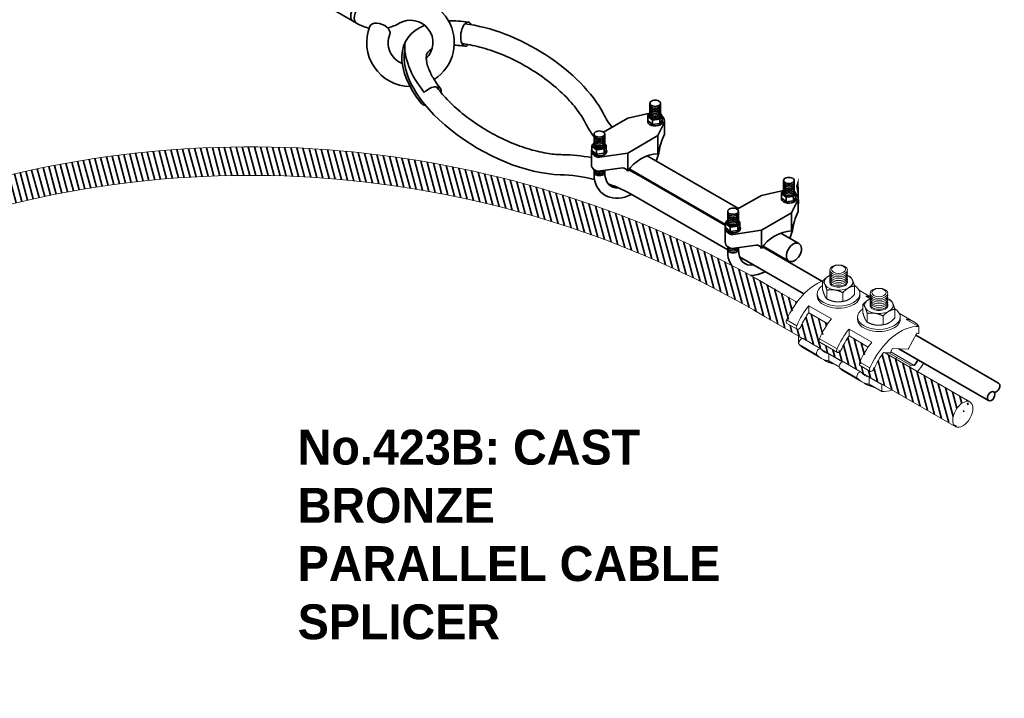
# Model space of a CAD drawing. Header units: inches. Extents: x 302 to 12790, y 497 to 13325.
# Tile 28 of 30: x 7328 to 7709, y 10706 to 10969. Entities that reach past the tile are written whole.
import ezdxf

# ---------------------------------------------------------------- set-up
doc = ezdxf.new("R2010")
doc.units = ezdxf.units.IN
doc.header["$MEASUREMENT"] = 0
doc.layers.add('E-DETL-MAST', color=253, linetype='Continuous', lineweight=35)
doc.styles.add('CIBT', font='cityb___.ttf')

msp = doc.modelspace()

# ---------------------------------------------------------------- hatches: boundary and pattern name
at = {"layer": 'E-DETL-MAST'}
h = msp.add_hatch(dxfattribs=at)
h.set_pattern_fill('ANSI31,_O', color=256, scale=18, angle=240)
h.set_pattern_definition([(285, (-3480.3814, 7547.2362), (2.1733331, 0.58234285), [])])
edge = h.paths.add_edge_path()
edge.add_arc((7334.82647, 10773.14896), 133.23572, 107.5345085, 180)
edge.add_line((7201.59075, 10773.14896), (7201.59075, 10756.18308))
edge.add_line((7201.59075, 10756.18308), (7201.74188, 10755.89306))
edge.add_ellipse((7205.67945, 10765.63241), major_axis=(17.32251, 0), ratio=0.577350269, start_angle=256.8612845, end_angle=281.1097618)
edge.add_ellipse((7209.28301, 10755.03749), major_axis=(1.37891, 0), ratio=0.577350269, start_angle=0, end_angle=101.1097618, ccw=False)
edge.add_line((7210.66192, 10755.03749), (7210.66192, 10750.13643))
edge.add_ellipse((7209.28301, 10750.534), major_axis=(1.37891, 0), ratio=0.577350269, start_angle=281.1097618, end_angle=360, ccw=False)
edge.add_ellipse((7205.67945, 10761.12892), major_axis=(-20.08032, 0), ratio=0.577350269, start_angle=81.9722652, end_angle=101.1097618, ccw=False)
edge.add_line((7202.87519, 10749.64915), (7202.87519, 10741.12684))
edge.add_ellipse((7205.67945, 10750.99607), major_axis=(-17.32251, 0), ratio=0.577350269, start_angle=80.6836362, end_angle=101.1097618)
edge.add_ellipse((7209.28301, 10740.40115), major_axis=(1.37891, 0), ratio=0.577350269, start_angle=0, end_angle=101.1097618, ccw=False)
edge.add_line((7210.66192, 10740.40115), (7210.66192, 10732.12247))
edge.add_ellipse((7209.28301, 10732.52004), major_axis=(1.37891, 0), ratio=0.577350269, start_angle=281.1097618, end_angle=360, ccw=False)
edge.add_ellipse((7205.67945, 10743.11497), major_axis=(-20.08032, 0), ratio=0.577350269, start_angle=81.9722652, end_angle=101.1097618, ccw=False)
edge.add_line((7202.87519, 10731.6352), (7202.87519, 10723.11288))
edge.add_ellipse((7205.67945, 10732.98212), major_axis=(-17.32251, 0), ratio=0.577350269, start_angle=80.6836362, end_angle=101.1097618)
edge.add_ellipse((7209.28301, 10722.38719), major_axis=(1.37891, 0), ratio=0.577350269, start_angle=0, end_angle=101.1097618, ccw=False)
edge.add_line((7210.66192, 10722.38719), (7210.66192, 10717.48613))
edge.add_ellipse((7209.28301, 10717.8837), major_axis=(1.37891, 0), ratio=0.577350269, start_angle=281.1097618, end_angle=360, ccw=False)
edge.add_ellipse((7205.67945, 10728.47863), major_axis=(-20.08032, 0), ratio=0.577350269, start_angle=78.2514218, end_angle=101.1097618, ccw=False)
edge.add_line((7201.59075, 10717.12812), (7201.59075, 10709.38583))
edge.add_ellipse((7207.10637, 10709.38583), major_axis=(-5.51562, 0), ratio=0.577350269, start_angle=0, end_angle=180)
edge.add_line((7212.622, 10709.38583), (7212.622, 10773.14896))
edge.add_arc((7334.82647, 10773.14896), 122.20447, 107.5243225, 180, ccw=False)
edge.add_arc((7417.27579, 10517.53263), 390.78731, 59.345761, 107.7668251, ccw=False)
edge.add_line((7616.52105, 10853.71123), (7689.82639, 10811.38837))
edge.add_ellipse((7692.92591, 10815.96776), major_axis=(2.75781, 4.77667), ratio=0.577350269, start_angle=0, end_angle=180)
edge.add_line((7695.06149, 10821.10368), (7662.61845, 10839.83467))
edge.add_line((7662.61845, 10839.83467), (7662.29172, 10839.8488))
edge.add_ellipse((7668.75746, 10831.56909), major_axis=(-8.66125, -15.00173), ratio=0.577350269, start_angle=256.8612845, end_angle=281.1097618)
edge.add_ellipse((7657.7802, 10833.74577), major_axis=(-0.68945, -1.19417), ratio=0.577350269, start_angle=0, end_angle=101.1097618, ccw=False)
edge.add_line((7657.09075, 10832.55161), (7652.84631, 10835.00214))
edge.add_ellipse((7653.88007, 10835.99752), major_axis=(-0.68945, -1.19417), ratio=0.577350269, start_angle=281.1097618, end_angle=360, ccw=False)
edge.add_ellipse((7664.85732, 10833.82083), major_axis=(10.04016, 17.39007), ratio=0.577350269, start_angle=81.9722652, end_angle=101.1097618, ccw=False)
edge.add_line((7656.31768, 10841.98928), (7648.93714, 10846.25044))
edge.add_ellipse((7656.08202, 10838.88726), major_axis=(8.66125, 15.00173), ratio=0.577350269, start_angle=80.6836362, end_angle=101.1097618)
edge.add_ellipse((7645.10476, 10841.06394), major_axis=(-0.68945, -1.19417), ratio=0.577350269, start_angle=0, end_angle=101.1097618, ccw=False)
edge.add_line((7644.41531, 10839.86978), (7637.24576, 10844.00911))
edge.add_ellipse((7638.27952, 10845.0045), major_axis=(-0.68945, -1.19417), ratio=0.577350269, start_angle=281.1097618, end_angle=360, ccw=False)
edge.add_ellipse((7649.25678, 10842.82781), major_axis=(10.04016, 17.39007), ratio=0.577350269, start_angle=81.9722652, end_angle=101.1097618, ccw=False)
edge.add_line((7640.71714, 10850.99626), (7633.3366, 10855.25742))
edge.add_ellipse((7640.48147, 10847.89423), major_axis=(8.66125, 15.00173), ratio=0.577350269, start_angle=80.6836362, end_angle=101.1097618)
edge.add_ellipse((7629.50422, 10850.07092), major_axis=(-0.68945, -1.19417), ratio=0.577350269, start_angle=0, end_angle=101.1097618, ccw=False)
edge.add_line((7628.81476, 10848.87675), (7624.57032, 10851.32728))
edge.add_ellipse((7625.60408, 10852.32267), major_axis=(-0.68945, -1.19417), ratio=0.577350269, start_angle=281.1097618, end_angle=360, ccw=False)
edge.add_ellipse((7636.58134, 10850.14598), major_axis=(10.04016, 17.39007), ratio=0.577350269, start_angle=78.2514218, end_angle=101.1097618, ccw=False)
edge.add_line((7628.79586, 10859.36215), (7622.09084, 10863.2333))
edge.add_arc((7417.27579, 10517.53263), 401.81856, 59.3548041, 107.7635451)

# ---------------------------------------------------------------- linework, layer by layer
at = {"layer": 'E-DETL-MAST', "ltscale": 3425}
for p, q in [((7571.91162, 10936.19927), (7571.91162, 10931.47436)), ((7576.04506, 10936.19927), (7576.04506, 10931.47436)), ((7563.33117, 10930.43856), (7554.00604, 10925.05469)), ((7563.33117, 10930.43856), (7571.91162, 10932.38214)), ((7571.1037, 10931.18049), (7571.1037, 10929.49302)), ((7575.80785, 10930.05551), (7575.80785, 10928.36804)), ((7576.61495, 10931.18049), (7576.61495, 10929.49302)), ((7572.88507, 10929.69228), (7572.88507, 10928.00481)), ((7575.0223, 10923.68868), (7577.31413, 10928.3856)), ((7577.52189, 10929.07208), (7577.52189, 10926.51859)), ((7577.52189, 10926.51859), (7577.52189, 10924.25428)), ((7550.31242, 10924.31882), (7550.31242, 10919.67015)), ((7554.44586, 10924.31882), (7554.44586, 10919.67015)), ((7563.33117, 10916.93881), (7575.0223, 10923.68868)), ((7575.0223, 10923.68868), (7575.0223, 10916.71384)), ((7549.5045, 10919.66513), (7549.5045, 10917.97766)), ((7554.20864, 10918.54015), (7554.20864, 10916.85268)), ((7555.01575, 10919.66513), (7555.01575, 10917.97766)), ((7575.0223, 10920.61833), (7575.0223, 10916.71384)), ((7549.32875, 10917.88478), (7549.32875, 10912.44419)), ((7550.96505, 10915.64104), (7550.45373, 10915.93625)), ((7551.28586, 10918.17692), (7551.28586, 10916.48945)), ((7563.33117, 10916.93881), (7552.41146, 10915.36268)), ((7563.33117, 10916.93881), (7563.33117, 10911.22104)), ((7561.28102, 10911.20916), (7551.97903, 10909.90185)), ((7563.33117, 10913.86846), (7563.33117, 10909.96396)), ((7550.31242, 10910.58565), (7550.31242, 10907.30974)), ((7550.96688, 10910.20045), (7550.45556, 10910.49566)), ((7554.44586, 10910.24854), (7554.44586, 10909.69618)), ((7567.71316, 10908.29139), (7601.19998, 10888.95777)), ((7623.60711, 10906.35287), (7623.60711, 10901.62795)), ((7627.74055, 10906.35287), (7627.74055, 10901.62795)), ((7565.56743, 10900.553), (7602.00791, 10879.51408)), ((7615.02666, 10900.59216), (7605.70153, 10895.20829)), ((7615.02666, 10900.59216), (7623.60711, 10902.53573)), ((7622.79919, 10901.33409), (7622.79919, 10899.64662)), ((7624.58056, 10899.84588), (7624.58056, 10898.15841)), ((7627.50334, 10900.20911), (7627.50334, 10898.52164)), ((7628.31044, 10901.33409), (7628.31044, 10899.64662)), ((7626.71779, 10893.84228), (7629.00962, 10898.5392)), ((7629.21738, 10899.22568), (7629.21738, 10896.67219)), ((7629.21738, 10896.67219), (7629.21738, 10894.40788)), ((7602.00791, 10894.47242), (7602.00791, 10889.82375)), ((7606.14134, 10894.47242), (7606.14134, 10889.82375)), ((7615.02666, 10887.0924), (7626.71779, 10893.84228)), ((7626.71779, 10893.84228), (7626.71779, 10886.86743)), ((7601.02424, 10888.03837), (7601.02424, 10882.60462)), ((7601.19998, 10889.81873), (7601.19998, 10888.13126)), ((7602.98135, 10888.33052), (7602.98135, 10886.64305)), ((7605.90413, 10888.69375), (7605.90413, 10887.00628)), ((7606.71124, 10889.81873), (7606.71124, 10888.13126)), ((7626.71779, 10890.77193), (7626.71779, 10886.86743)), ((7602.66054, 10885.79464), (7602.14922, 10886.08985)), ((7615.02666, 10887.0924), (7604.10694, 10885.51628)), ((7615.02666, 10887.0924), (7615.02666, 10881.3674)), ((7602.00791, 10880.73924), (7602.00791, 10877.46334)), ((7602.66237, 10880.35405), (7602.15105, 10880.64926)), ((7612.97651, 10881.36275), (7603.67452, 10880.05544)), ((7606.14134, 10880.40213), (7606.14134, 10879.84978)), ((7615.02666, 10884.02205), (7615.02666, 10880.11756)), ((7615.45708, 10880.72643), (7638.42376, 10867.46661))]:
    msp.add_line(p, q, dxfattribs=at)
at = {"layer": 'E-DETL-MAST', "ltscale": 3425, "extrusion": (8.32667e-16, 0.816497, 0.57735)}
msp.add_line((7631.47802, 10862.49951), (7606.61193, 10876.85595), dxfattribs=at)
at = {"layer": 'E-DETL-MAST', "color": 0, "linetype": 'Continuous', "lineweight": 0, "extrusion": (8.32667e-16, 0.816497, 0.57735)}
for p, q in [((7638.71724, 10867.49319), (7638.71724, 10864.11557)), ((7651.021, 10865.58979), (7651.021, 10862.21218)), ((7636.59569, 10861.75654), (7636.59569, 10862.60094)), ((7640.36564, 10863.9414), (7640.36564, 10860.56379)), ((7646.51752, 10862.9897), (7646.51752, 10859.61209)), ((7652.79434, 10863.97215), (7657.0224, 10861.53108)), ((7653.14256, 10861.75654), (7653.14256, 10862.60094)), ((7655.47262, 10861.67987), (7657.0224, 10860.7851)), ((7642.1119, 10852.87124), (7633.3366, 10857.93767)), ((7633.3366, 10857.93767), (7633.3366, 10855.25742)), ((7642.20006, 10859.81417), (7642.11906, 10859.84003)), ((7647.53818, 10859.81417), (7647.64657, 10859.84877)), ((7654.31779, 10858.48621), (7654.31779, 10855.1086)), ((7633.3366, 10855.25742), (7640.71714, 10850.99626)), ((7655.96618, 10854.93442), (7655.96618, 10851.55681)), ((7662.11806, 10853.98272), (7662.11806, 10850.60511)), ((7666.62155, 10856.58282), (7666.62155, 10853.2052)), ((7668.39489, 10854.96517), (7673.92245, 10851.77384)), ((7624.7947, 10852.48316), (7628.69483, 10850.23141)), ((7624.91463, 10851.1285), (7628.81476, 10848.87675)), ((7652.19623, 10852.74956), (7652.19623, 10853.59396)), ((7657.80061, 10850.80719), (7657.7196, 10850.83305)), ((7663.13873, 10850.80719), (7663.24711, 10850.84179)), ((7668.74311, 10852.74956), (7668.74311, 10853.59396)), ((7671.07316, 10852.67289), (7675.94833, 10849.85821)), ((7675.94833, 10849.85821), (7675.94833, 10847.17069)), ((7630.80402, 10845.27202), (7629.39046, 10846.08814)), ((7629.39046, 10846.08814), (7629.39046, 10843.40063)), ((7657.71244, 10843.86426), (7648.93714, 10848.93069)), ((7648.93714, 10848.93069), (7648.93714, 10846.25044)), ((7648.93714, 10846.25044), (7656.31768, 10841.98928)), ((7675.17029, 10847.322), (7671.74045, 10841.13249)), ((7629.39046, 10843.40063), (7629.51104, 10843.33101)), ((7629.66987, 10842.92785), (7636.49511, 10838.9873)), ((7631.1687, 10845.2171), (7637.99394, 10841.27655)), ((7637.47014, 10845.16499), (7644.29538, 10841.22444)), ((7637.59007, 10843.81033), (7644.41531, 10839.86978)), ((7631.41634, 10841.485), (7638.24158, 10837.54444)), ((7646.40457, 10836.26505), (7641.09087, 10839.33291)), ((7641.09087, 10839.33291), (7641.09087, 10836.64539)), ((7664.81271, 10839.73982), (7662.29172, 10839.8488)), ((7663.91693, 10839.77854), (7663.91693, 10839.08499)), ((7664.35833, 10839.75946), (7672.7022, 10834.94212)), ((7665.72846, 10841.39238), (7664.81271, 10839.73982)), ((7665.0198, 10840.11352), (7674.06942, 10834.88872)), ((7671.74045, 10841.13249), (7665.72846, 10841.39238)), ((7671.97547, 10841.55661), (7671.74045, 10841.13249)), ((7641.09087, 10836.64539), (7645.11158, 10834.32403)), ((7646.76925, 10836.21013), (7653.59449, 10832.26957)), ((7653.07068, 10836.15801), (7656.97082, 10833.90627)), ((7653.19061, 10834.80335), (7657.09075, 10832.55161)), ((7666.94937, 10837.33421), (7667.33951, 10838.03827)), ((7672.31206, 10834.23807), (7672.7022, 10834.94212)), ((7672.7022, 10834.94212), (7674.06634, 10834.88315)), ((7645.27041, 10833.92087), (7652.09565, 10829.98032)), ((7647.01689, 10832.47802), (7653.84213, 10828.53747)), ((7661.56658, 10827.51125), (7656.69141, 10830.32593)), ((7656.69141, 10830.32593), (7656.69141, 10827.63841)), ((7656.69141, 10827.63841), (7661.56658, 10824.82373)), ((7661.56658, 10824.82373), (7661.56658, 10827.51125))]:
    msp.add_line(p, q, dxfattribs=at)
at = {"layer": 'E-DETL-MAST', "ltscale": 3425}
for points, format in [([(7577.90741, 10935.48676, 0, 6.00383, 0), (7588.75763, 10946.33698, 0, 0, 0), (7627.44055, 10985.01991, 0, 0, 0), (7627.44055, 11070.09342, 0, 0, 0), (7627.44055, 10985.01991, 0, 0, 0), (7629.18738, 10916.61764, 6.00383, 0, 0), (7628.42348, 10904.15455, 0, 0, 0)], "xyseb"), ([(7451.92514, 10980.47538), (7462.6393, 10974.28956, 0.267949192), (7470.90618, 10974.28956, -0.977192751), (7488.50032, 10945.37705, -0.973655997)], "xyb"), ([(7447.7917, 10973.31606), (7458.50586, 10967.13023, 0.079814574), (7463.40676, 10965.26138, 0.079814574)], "xyb"), ([(7470.51516, 10965.34425, 0.073951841), (7475.03962, 10967.13023, -0.878311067), (7485.47485, 10953.48824, -0.878311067)], "xyb"), ([(7479.19896, 10942.70416, -0.527979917), (7463.66535, 10965.94679)], "xyb"), ([(7476.15587, 10951.58859, -0.414861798), (7471.33509, 10962.86193)], "xyb"), ([(7557.23516, 10926.91903, -0.044454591), (7553.82593, 10932.32221)], "xyb"), ([(7550.31242, 10923.20476, -0.037325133), (7546.90867, 10928.77335)], "xyb"), ([(7687.39235, 10841.48339, 0, 6.00383, 0), (7697.04987, 10851.14091, 0, 0, 0), (7715.24385, 10869.33489, 0, 0, 0), (7739.46922, 10869.33489, 0, 0, 0)], "xyseb"), ([(7649.32514, 10832.10804, 0, 6.00383, 0), (7639.66762, 10822.45052, 0, 0, 0), (7621.47364, 10804.25654, 0, 0, 0), (7597.24828, 10804.25654, 0, 0, 0)], "xyseb")]:
    msp.add_lwpolyline(points, format=format, dxfattribs=at)
for points in [[(7576.61495, 10931.18049), (7575.80785, 10930.05551), (7572.88507, 10929.69228), (7571.1037, 10931.18049)], [(7571.1037, 10929.49302), (7572.88507, 10928.00481), (7575.80785, 10928.36804), (7576.61495, 10929.49302)], [(7555.01575, 10919.66513), (7554.20864, 10918.54015), (7551.28586, 10918.17692), (7549.5045, 10919.66513)], [(7549.5045, 10917.97766), (7551.28586, 10916.48945), (7554.20864, 10916.85268), (7555.01575, 10917.97766)], [(7606.14134, 10895.47457), (7570.86319, 10915.84242)], [(7601.19998, 10889.35024), (7563.9692, 10910.84544)], [(7628.31044, 10901.33409), (7627.50334, 10900.20911), (7624.58056, 10899.84588), (7622.79919, 10901.33409)], [(7622.79919, 10899.64662), (7624.58056, 10898.15841), (7627.50334, 10898.52164), (7628.31044, 10899.64662)], [(7606.71124, 10889.81873), (7605.90413, 10888.69375), (7602.98135, 10888.33052), (7601.19998, 10889.81873)], [(7601.19998, 10888.13126), (7602.98135, 10886.64305), (7605.90413, 10887.00628), (7606.71124, 10888.13126)], [(7629.56034, 10881.9536), (7622.55868, 10885.99602)], [(7625.67309, 10875.22068), (7615.66469, 10880.99904)], [(7706.77088, 10828.00638), (7674.72065, 10846.51059)], [(7702.88362, 10821.27346), (7668.22344, 10841.28453)]]:
    msp.add_lwpolyline(points, dxfattribs=at)
at = {"layer": 'E-DETL-MAST', "color": 0, "linetype": 'Continuous', "lineweight": 0}
for points in [[(7201.59075, 10756.18308), (7201.59075, 10773.14896, -0.3271667), (7294.68519, 10900.19397, -0.214421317), (7622.09084, 10863.2333), (7628.79586, 10859.36215)], [(7212.622, 10709.38583), (7212.622, 10773.14896, -0.327215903), (7298.0294, 10889.68182, -0.21447756), (7616.52105, 10853.71123), (7690.1681, 10811.19108)]]:
    msp.add_lwpolyline(points, format="xyb", dxfattribs=at)
msp.add_lwpolyline([(7662.61845, 10839.83467), (7695.68372, 10820.74443)], dxfattribs=at)
at = {"layer": 'E-DETL-MAST', "ltscale": 3425}
for centre, radius, start, end in [((7572.68279, 10931.6621), 1.38998, 175.7408325, 236.2624517), ((7573.94105, 10933.31947), 3.46934, 234.1831414, 276.7105511), ((7574.24375, 10932.7426), 2.87055, 272.0504399, 315.608576), ((7575.29205, 10929.37226), 2.24996, 333.9902475, 53.98941), ((7623.15105, 10904.94409), 49.54699, 157.0619935, 166.2581814), ((7551.57871, 10917.88478), 2.24996, 157.2039886, 240), ((7552.34185, 10921.80411), 3.46934, 234.1831414, 276.7105511), ((7552.64455, 10921.22725), 2.87055, 272.0504399, 315.608576), ((7537.71316, 10856.32987), 60, 78.837447, 89.6086429), ((7552.09003, 10917.58956), 2.24996, 240, 278.2132107), ((7576.05451, 10901.42624), 15.3224, 93.8627189, 146.1372811), ((7551.58653, 10912.44976), 2.25778, 180.141533, 239.939185), ((7561.44576, 10909.17006), 2.04574, 22.8347491, 94.6190528), ((7535.56743, 10848.59148), 60, 75.6531398, 88.4133946), ((7552.09186, 10912.14897), 2.24996, 240, 267.1254491), ((7537.71316, 10856.32987), 60, 60, 64.7247788), ((7541.912, 10872.64125), 43.77451, 60, 60.0569294), ((7535.56743, 10848.59148), 60, 60, 70.2847586), ((7624.37827, 10901.8157), 1.38998, 175.7408325, 236.2624517), ((7625.63654, 10903.47307), 3.46934, 234.1831414, 276.7105511), ((7625.93924, 10902.8962), 2.87055, 272.0504399, 315.608576), ((7626.98754, 10899.52586), 2.24996, 333.9902475, 53.98941), ((7674.84654, 10875.09769), 49.54699, 157.0619935, 166.2581814), ((7603.2742, 10888.03837), 2.24996, 157.2039886, 240), ((7602.77907, 10890.30034), 1.38998, 175.7408325, 236.2624517), ((7604.03734, 10891.95771), 3.46934, 234.1831414, 276.7105511), ((7604.34003, 10891.38084), 2.87055, 272.0504399, 315.608576), ((7603.78552, 10887.74316), 2.24996, 240, 278.2132107), ((7627.75, 10871.57984), 15.3224, 93.8627189, 146.1372811), ((7603.28105, 10882.60279), 2.25681, 179.953783, 239.9532563), ((7603.78735, 10882.30257), 2.24996, 240, 267.1254491), ((7613.14125, 10879.32366), 2.04574, 22.8347491, 94.6190528)]:
    msp.add_arc(centre, radius, start, end, dxfattribs=at)
at = {"layer": 'E-DETL-MAST', "color": 0, "linetype": 'Continuous', "lineweight": 0}
for centre in [(7644.86912, 10845.35053), (7660.46967, 10836.34355)]:
    msp.add_arc(centre, 10.06602, 234.4371236, 260.5091295, dxfattribs=at)
at = {"layer": 'E-DETL-MAST', "ltscale": 3425}
for centre, major_axis, ratio, start_param, end_param in [((7459.15391, 10971.52897), (2.06672, 3.57966), 0.577350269, 0, 3.141592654), ((7460.48184, 10970.76229), (2.06672, 3.57966), 0.577350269, 0, 3.141592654), ((7516.77923, 10937.89433), (39.11077, -22.58409), 0.511349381, 8.519104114, 8.732095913), ((7501.06248, 10962.91732), (-0.66604, -4.65115), 0.469122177, 2.53752757, 6.871337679), ((7467.50022, 10964.40436), (3.83487, -1.54243), 0.599406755, 0, 3.141592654), ((7516.77923, 10937.89433), (39.11077, -22.58409), 0.511349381, 9.040277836, 10.3305299), ((7516.7779, 10937.89511), (38.30162, -22.11345), 0.503527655, 0.662500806, 2.277643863), ((7516.7779, 10937.89511), (38.30162, -22.11345), 0.503527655, 3.300743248, 5.53364682), ((7517.91264, 10942.12431), (39.11077, -22.58409), 0.511349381, 9.653549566, 10.3305299), ((7487.25105, 10938.99487), (3.69413, 2.90124), 0.578148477, 5.698149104, 8.110814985), ((7487.25105, 10938.99487), (3.69413, 2.90124), 0.578148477, 3.141592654, 3.747674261), ((7573.97834, 10936.19927), (-2.06672, 0), 0.577350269, 0, 3.141592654), ((7573.97834, 10935.52428), (-2.06672, 0), 0.577350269, 0, 3.141592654), ((7573.97834, 10934.8493), (-2.06672, 0), 0.577350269, 0, 3.141592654), ((7573.97834, 10934.17431), (-2.06672, 0), 0.577350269, 0, 3.141592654), ((7573.85933, 10931.18049), (-2.75563, 0), 0.577350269, -0.785817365, 0), ((7573.97834, 10933.49932), (-2.06672, 0), 0.577350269, 0, 3.141592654), ((7573.97834, 10932.82433), (-2.06672, 0), 0.577350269, 0, 3.141592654), ((7573.97834, 10932.14934), (-2.06672, 0), 0.577350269, 0, 3.141592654), ((7573.97834, 10931.47436), (-2.06672, 0), 0.577350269, 0, 3.141592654), ((7573.97834, 10931.41282), (-2.06672, 0), 0.577350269, 0, 3.141592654), ((7573.85933, 10931.18049), (-2.75563, 0), 0.577350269, 3.141592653, 3.796359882), ((7573.97834, 10929.0843), (-2.86869, 0), 0.577350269, -0.212748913, 3.546599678), ((7552.37914, 10924.31882), (-2.06672, 0), 0.577350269, 0, 3.141592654), ((7552.37914, 10923.64384), (-2.06672, 0), 0.577350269, 0, 3.141592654), ((7552.37914, 10922.96885), (-2.06672, 0), 0.577350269, 0, 3.141592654), ((7552.37914, 10922.29386), (-2.06672, 0), 0.577350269, 0, 3.141592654), ((7552.26012, 10919.66513), (-2.75563, 0), 0.577350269, -0.785817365, 0), ((7552.37914, 10921.61887), (-2.06672, 0), 0.577350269, 0, 3.141592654), ((7552.37914, 10920.94388), (-2.06672, 0), 0.577350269, 0, 3.141592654), ((7552.37914, 10920.2689), (-2.06672, 0), 0.577350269, 0, 3.141592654), ((7552.37914, 10919.89747), (-2.06672, 0), 0.577350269, 0, 3.141592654), ((7552.26012, 10919.66513), (-2.75563, 0), 0.577350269, 3.141592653, 3.796359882), ((7563.17874, 10914.73812), (9.09786, 15.75796), 0.577350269, 4.97926589, 5.346838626), ((7552.37914, 10917.56895), (-2.86869, 0), 0.577350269, -0.212748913, 3.546599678), ((7563.17874, 10914.73812), (6.17508, 10.69555), 0.577350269, 5.111439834, 5.148007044), ((7552.37914, 10910.10802), (-2.06672, 0), 0.577350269, 0, 3.141592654), ((7552.37914, 10909.43303), (-2.06672, 0), 0.577350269, 0, 3.141592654), ((7563.17874, 10914.73812), (8.76066, 13.97488), 0.696603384, 2.491327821, 3.999460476), ((7552.37914, 10910.78301), (-2.06672, 0), 0.577350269, 0.186572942, 2.643829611), ((7563.17874, 10914.73812), (6.17508, 10.69555), 0.577350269, 2.35619449, 3.527732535), ((7625.67383, 10906.35287), (-2.06672, 0), 0.577350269, 0, 3.141592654), ((7625.67383, 10905.67788), (-2.06672, 0), 0.577350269, 0, 3.141592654), ((7625.67383, 10905.00289), (-2.06672, 0), 0.577350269, 0, 3.141592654), ((7625.67383, 10904.3279), (-2.06672, 0), 0.577350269, 0, 3.141592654), ((7625.67383, 10903.65292), (-2.06672, 0), 0.577350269, 0, 3.141592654), ((7625.67383, 10899.2379), (-2.86869, 0), 0.577350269, -0.212748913, 3.546599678), ((7625.55482, 10901.33409), (-2.75563, 0), 0.577350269, -0.785817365, 0), ((7625.67383, 10902.97793), (-2.06672, 0), 0.577350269, 0, 3.141592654), ((7625.67383, 10902.30294), (-2.06672, 0), 0.577350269, 0, 3.141592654), ((7625.67383, 10901.62795), (-2.06672, 0), 0.577350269, 0, 3.141592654), ((7625.67383, 10901.56642), (-2.06672, 0), 0.577350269, 0, 3.141592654), ((7625.55482, 10901.33409), (-2.75563, 0), 0.577350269, 3.141592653, 3.796359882), ((7604.07463, 10894.47242), (-2.06672, 0), 0.577350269, 0, 3.141592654), ((7604.07463, 10893.79743), (-2.06672, 0), 0.577350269, 0, 3.141592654), ((7604.07463, 10893.12244), (-2.06672, 0), 0.577350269, 0, 3.141592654), ((7604.07463, 10892.44746), (-2.06672, 0), 0.577350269, 0, 3.141592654), ((7604.07463, 10891.77247), (-2.06672, 0), 0.577350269, 0, 3.141592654), ((7604.07463, 10887.72254), (-2.86869, 0), 0.577350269, -0.212748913, 3.546599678), ((7603.95561, 10889.81873), (-2.75563, 0), 0.577350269, -0.785817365, 0), ((7604.07463, 10891.09748), (-2.06672, 0), 0.577350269, 0, 3.141592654), ((7604.07463, 10890.42249), (-2.06672, 0), 0.577350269, 0, 3.141592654), ((7604.07463, 10890.05106), (-2.06672, 0), 0.577350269, 0, 3.141592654), ((7603.95561, 10889.81873), (-2.75563, 0), 0.577350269, 3.141592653, 3.796359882), ((7614.87423, 10884.89171), (9.09786, 15.75796), 0.577350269, 4.97926589, 5.346838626), ((7614.87423, 10884.89171), (6.17508, 10.69555), 0.577350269, 5.111439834, 5.148007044), ((7604.07463, 10880.9366), (-2.06672, 0), 0.577350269, 0.186572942, 2.643829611), ((7604.07463, 10880.26162), (-2.06672, 0), 0.577350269, 0, 3.141592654), ((7604.07463, 10879.58663), (-2.06672, 0), 0.577350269, 0, 3.141592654), ((7614.87423, 10884.89171), (8.76066, 13.97488), 0.696603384, 2.491327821, 2.814490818), ((7614.87423, 10884.89171), (6.17508, 10.69555), 0.577350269, 2.35619449, 3.597208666), ((7614.87423, 10884.89171), (6.17508, 10.69555), 0.577350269, 4.440570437, 4.469031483), ((7614.87423, 10884.89171), (8.76066, 13.97488), 0.696603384, 4.535237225, 4.556237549), ((7614.87423, 10884.89171), (8.76066, 13.97488), 0.696603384, 3.563141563, 3.9999749), ((7705.79906, 10826.32315), (-0.97181, -1.68323), 0.638203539, 0, 3.141592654)]:
    msp.add_ellipse(centre, major_axis=major_axis, ratio=ratio, start_param=start_param, end_param=end_param, dxfattribs=at)
at = {"layer": 'E-DETL-MAST', "ltscale": 3425, "extrusion": (0, 0, -1)}
for centre in [(7573.97834, 10936.19927), (7552.37914, 10924.31882), (7625.67383, 10906.35287), (7604.07463, 10894.47242)]:
    msp.add_ellipse(centre, major_axis=(-2.06672, 0), ratio=0.577350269, start_param=0, end_param=3.141592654, dxfattribs=at)
at = {"layer": 'E-DETL-MAST', "ltscale": 3425}
for centre, major_axis in [((7627.61672, 10878.58714), (-1.94363, -3.36646)), ((7703.85544, 10822.95669), (-0.97181, -1.68323))]:
    msp.add_ellipse(centre, major_axis=major_axis, ratio=0.638203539, dxfattribs=at)
at = {"layer": 'E-DETL-MAST', "color": 0, "linetype": 'Continuous', "lineweight": 0}
for centre, major_axis in [((7644.86912, 10871.75368), (3.42945, 0)), ((7644.86912, 10872.0337), (2.74356, 0)), ((7660.46967, 10862.74671), (3.42945, 0)), ((7660.46967, 10863.02672), (2.74356, 0))]:
    msp.add_ellipse(centre, major_axis=major_axis, ratio=0.577350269, dxfattribs=at)
at = {"layer": 'E-DETL-MAST', "color": 0, "linetype": 'Continuous', "lineweight": 0, "extrusion": (-1.71752e-17, -1.11022e-16, -1)}
for centre, start_param, end_param in [((7644.86912, 10867.10443), 6.021385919, 7.068583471), ((7644.86912, 10867.10443), 0.785398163, 0.895664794), ((7644.86912, 10867.10443), 2.24592786, 2.879793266), ((7644.86912, 10867.10443), 4.974188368, 6.021385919), ((7644.86912, 10867.10443), 2.879793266, 3.926990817), ((7644.86912, 10867.10443), 3.926990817, 4.974188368), ((7644.86912, 10862.60094), 4.974188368, 5.217504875), ((7644.86912, 10862.60094), 4.207273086, 4.974188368), ((7660.46967, 10858.09745), 6.021385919, 7.068583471), ((7660.46967, 10858.09745), 0.785398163, 0.895664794), ((7660.46967, 10858.09745), 2.24592786, 2.879793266), ((7660.46967, 10858.09745), 2.879793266, 3.926990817), ((7660.46967, 10858.09745), 4.974188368, 6.021385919), ((7660.46967, 10858.09745), 3.926990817, 4.974188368), ((7660.46967, 10853.59396), 4.974188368, 5.217504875), ((7660.46967, 10853.59396), 4.207273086, 4.974188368)]:
    msp.add_ellipse(centre, major_axis=(-5.51562, 0), ratio=0.577350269, start_param=start_param, end_param=end_param, dxfattribs=at)
at = {"layer": 'E-DETL-MAST', "color": 0, "linetype": 'Continuous', "lineweight": 0}
for centre, major_axis, start_param, end_param in [((7644.86912, 10871.05365), (-3.42945, 0), -0.177710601, 3.319303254), ((7644.86912, 10870.35362), (-3.42945, 0), -0.177710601, 3.319303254), ((7644.86912, 10869.65358), (-3.42945, 0), -0.177710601, 3.319303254), ((7644.86912, 10868.95355), (-3.42945, 0), -0.177710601, 3.319303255), ((7644.86912, 10868.25352), (-3.42945, 0), -0.177710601, 3.319303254), ((7644.86912, 10867.55348), (-3.42945, 0), -0.177710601, 3.319303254), ((7644.86912, 10866.85345), (-3.42945, 0), -0.177710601, -0.022291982), ((7644.86912, 10866.85345), (-3.42945, 0), 3.163884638, 3.319303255), ((7660.46967, 10862.04667), (-3.42945, 0), -0.177710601, 3.319303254), ((7660.46967, 10861.34664), (-3.42945, 0), -0.177710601, 3.319303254), ((7660.46967, 10860.64661), (-3.42945, 0), -0.177710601, 3.319303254), ((7660.46967, 10859.94657), (-3.42945, 0), -0.177710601, 3.319303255), ((7660.46967, 10859.24654), (-3.42945, 0), -0.177710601, 3.319303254), ((7660.46967, 10858.5465), (-3.42945, 0), -0.177710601, 3.319303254), ((7660.46967, 10857.84647), (-3.42945, 0), -0.177710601, -0.022291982), ((7660.46967, 10857.84647), (-3.42945, 0), 3.163884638, 3.319303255), ((7692.92591, 10815.96776), (2.75781, 4.77667), 3.141592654, 6.283185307)]:
    msp.add_ellipse(centre, major_axis=major_axis, ratio=0.577350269, start_param=start_param, end_param=end_param, dxfattribs=at)
at = {"layer": 'E-DETL-MAST', "color": 0, "linetype": 'Continuous', "lineweight": 0, "extrusion": (-2.77556e-17, -4.80741e-17, -1)}
for centre, major_axis, start_param, end_param in [((7636.58134, 10850.14598), (10.04016, 17.39007), 4.518487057, 5.659414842), ((7668.75746, 10831.56909), (10.04016, 17.39007), 4.518487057, 6.028835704), ((7668.75746, 10843.11285), (-10.04016, -17.39007), 4.804669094, 5.011052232), ((7668.75746, 10843.11285), (-10.04016, -17.39007), 5.716339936, 6.028835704)]:
    msp.add_ellipse(centre, major_axis=major_axis, ratio=0.577350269, start_param=start_param, end_param=end_param, dxfattribs=at)
at = {"layer": 'E-DETL-MAST', "color": 0, "linetype": 'Continuous', "lineweight": 0, "extrusion": (-8.5465e-17, -5.55112e-17, -1)}
for centre, start_param, end_param in [((7644.86912, 10862.60094), 5.537407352, 10.157180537), ((7644.86912, 10861.75654), 0, 3.141592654), ((7660.46967, 10853.59396), 5.537407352, 10.157180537), ((7660.46967, 10852.74956), 0, 3.141592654)]:
    msp.add_ellipse(centre, major_axis=(8.27344, 0), ratio=0.577350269, start_param=start_param, end_param=end_param, dxfattribs=at)
at = {"layer": 'E-DETL-MAST', "color": 0, "linetype": 'Continuous', "lineweight": 0, "extrusion": (-9.40937e-17, -1.11022e-16, -1)}
for centre, start_param, end_param in [((7644.86912, 10867.10443), 5.497787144, 6.419262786), ((7644.86912, 10867.10443), 3.005515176, 5.497787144), ((7660.46967, 10858.09745), 5.497787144, 6.419262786), ((7660.46967, 10858.09745), 3.005515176, 5.497787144)]:
    msp.add_ellipse(centre, major_axis=(-3.44727, 0), ratio=0.577350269, start_param=start_param, end_param=end_param, dxfattribs=at)
at = {"layer": 'E-DETL-MAST', "color": 0, "linetype": 'Continuous', "lineweight": 0, "extrusion": (-3.51927e-17, -1.71978e-16, -1)}
for centre, major_axis, start_param, end_param in [((7648.28174, 10843.39074), (-10.04016, -17.39007), 2.88724305, 3.019323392), ((7640.48147, 10847.89423), (-10.04016, -17.39007), 1.376894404, 1.828898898), ((7649.25678, 10842.82781), (10.04016, 17.39007), 4.518487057, 4.970491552), ((7663.88229, 10834.38377), (-10.04016, -17.39007), 2.88724305, 3.335494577), ((7656.08202, 10838.88726), (-10.04016, -17.39007), 1.376894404, 1.828898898), ((7641.45651, 10858.87507), (-10.04016, -17.39007), 0, 0.193901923), ((7664.85732, 10833.82083), (10.04016, 17.39007), 4.518487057, 4.970491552), ((7648.28174, 10854.93451), (10.04016, 17.39007), 2.88724305, 3.335494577), ((7657.05705, 10849.86809), (-10.04016, -17.39007), 0, 0.193901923), ((7663.88229, 10845.92753), (10.04016, 17.39007), 2.88724305, 3.335494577)]:
    msp.add_ellipse(centre, major_axis=major_axis, ratio=0.577350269, start_param=start_param, end_param=end_param, dxfattribs=at)
at = {"layer": 'E-DETL-MAST', "color": 0, "linetype": 'Continuous', "lineweight": 0, "extrusion": (-3.14741e-17, -1.10026e-16, -1)}
for centre, major_axis, start_param, end_param in [((7640.48147, 10847.89423), (8.66125, 15.00173), 4.518487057, 4.874990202), ((7629.50422, 10850.07092), (-0.68945, -1.19417), 4.518487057, 7.660079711), ((7656.08202, 10838.88726), (8.66125, 15.00173), 4.518487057, 4.874990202), ((7638.27952, 10845.0045), (-0.68945, -1.19417), 0, 1.376894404), ((7645.10476, 10841.06394), (-0.68945, -1.19417), 4.518487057, 7.660079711), ((7653.88007, 10835.99752), (-0.68945, -1.19417), 0, 1.376894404)]:
    msp.add_ellipse(centre, major_axis=major_axis, ratio=0.577350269, start_param=start_param, end_param=end_param, dxfattribs=at)
at = {"layer": 'E-DETL-MAST', "color": 0, "linetype": 'Continuous', "lineweight": 0, "extrusion": (4.43555e-17, -8.97074e-17, -1)}
for centre, start_param, end_param in [((7625.60408, 10852.32267), 0, 1.376894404), ((7657.7802, 10833.74577), 4.518487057, 7.660079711)]:
    msp.add_ellipse(centre, major_axis=(-0.68945, -1.19417), ratio=0.577350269, start_param=start_param, end_param=end_param, dxfattribs=at)
at = {"layer": 'E-DETL-MAST', "color": 0, "linetype": 'Continuous', "lineweight": 0, "extrusion": (-1.11556e-17, -1.85856e-16, -1)}
for centre, major_axis, start_param, end_param in [((7674.85954, 10849.2359), (0.68945, 1.19417), 0.193901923, 0.667056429), ((7630.47925, 10844.02294), (0.68945, 1.19417), 3.335494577, 6.283185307), ((7637.30449, 10840.08238), (-0.68945, -1.19417), 0.193901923, 3.335494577), ((7646.07979, 10835.01596), (0.68945, 1.19417), 3.335494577, 6.283185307), ((7652.90503, 10831.07541), (-0.68945, -1.19417), 0.193901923, 3.335494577)]:
    msp.add_ellipse(centre, major_axis=major_axis, ratio=0.577350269, start_param=start_param, end_param=end_param, dxfattribs=at)
at = {"layer": 'E-DETL-MAST', "color": 0, "linetype": 'Continuous', "lineweight": 0, "extrusion": (2.03185e-17, -7.58296e-17, -1)}
for centre, major_axis, start_param, end_param in [((7636.58134, 10861.68975), (-8.66125, -15.00173), 6.07257477, 6.125215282), ((7668.75746, 10831.56909), (8.66125, 15.00173), 6.048793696, 6.125215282), ((7668.75746, 10831.56909), (-8.66125, -15.00173), 1.376894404, 1.800110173), ((7668.75746, 10843.11285), (-8.66125, -15.00173), 6.07257477, 6.125215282), ((7692.92591, 10815.96776), (2.75781, 4.77667), 3.141592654, 6.283185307)]:
    msp.add_ellipse(centre, major_axis=major_axis, ratio=0.577350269, start_param=start_param, end_param=end_param, dxfattribs=at)
at = {"layer": 'E-DETL-MAST', "color": 0, "linetype": 'Continuous', "lineweight": 0, "extrusion": (-8.69853e-17, -2.06174e-16, -1)}
for centre in [(7648.28174, 10854.93451), (7663.88229, 10845.92753)]:
    msp.add_ellipse(centre, major_axis=(-8.66125, -15.00173), ratio=0.577350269, start_param=6.125215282, end_param=6.47708723, dxfattribs=at)
at = {"layer": 'E-DETL-MAST', "color": 0, "linetype": 'Continuous', "lineweight": 0, "extrusion": (-1.37704e-16, -1.11022e-16, -1)}
for centre, start_param, end_param in [((7644.86912, 10839.94634), 5.497787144, 5.593679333), ((7644.86912, 10839.94634), 5.014228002, 5.497787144), ((7660.46967, 10830.93936), 5.497787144, 5.593679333), ((7660.46967, 10830.93936), 5.014228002, 5.497787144)]:
    msp.add_ellipse(centre, major_axis=(-7.58398, 0), ratio=0.577350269, start_param=start_param, end_param=end_param, dxfattribs=at)
at = {"layer": 'E-DETL-MAST', "ltscale": 3425}
for points, knots in [([(7487.6951, 10957.24583), (7487.46035, 10957.12472), (7487.25454, 10957.00317), (7486.80649, 10956.70667), (7486.59758, 10956.53652), (7486.26478, 10956.21742), (7486.1366, 10956.06526), (7485.95462, 10955.80734), (7485.88945, 10955.69721), (7485.73634, 10955.38789), (7485.65912, 10955.18587), (7485.53433, 10954.66728), (7485.4864, 10954.34955), (7485.46047, 10953.56836), (7485.48285, 10953.10242), (7485.64021, 10952.01962), (7485.77516, 10951.4047), (7486.1883, 10950.04536), (7486.46533, 10949.30275), (7487.36756, 10947.29385), (7488.09898, 10945.96202), (7489.58907, 10943.69801), (7490.23327, 10942.80351), (7490.94518, 10941.89612)], [2.828804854, 2.828804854, 2.828804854, 2.828804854, 2.895634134, 2.895634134, 2.99608573, 2.99608573, 3.096537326, 3.096537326, 3.173110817, 3.173110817, 3.288630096, 3.288630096, 3.404149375, 3.404149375, 3.519668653, 3.519668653, 3.635187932, 3.635187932, 3.750707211, 3.750707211, 3.928412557, 3.928412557, 4.03938472, 4.03938472, 4.03938472, 4.03938472]), ([(7500.39643, 10958.26617), (7499.98351, 10958.32518), (7499.57646, 10958.37735), (7498.16198, 10958.53745), (7497.18974, 10958.60853), (7496.26768, 10958.63925)], [2.243811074, 2.243811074, 2.243811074, 2.243811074, 2.2839442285, 2.2839442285, 2.3855012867, 2.3855012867, 2.3855012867, 2.3855012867]), ([(7546.90867, 10928.77335), (7546.35374, 10929.85499), (7545.67307, 10930.99805), (7543.60196, 10934.03441), (7542.02787, 10935.97814), (7538.35574, 10939.85489), (7536.25852, 10941.78819), (7531.67244, 10945.49727), (7529.18393, 10947.27315), (7523.97242, 10950.54712), (7521.24964, 10952.04515), (7515.74406, 10954.6692), (7512.9614, 10955.79502), (7507.52292, 10957.61052), (7504.86716, 10958.29971), (7501.31669, 10958.95303), (7500.28947, 10959.10589), (7499.29891, 10959.21879)], [0.662500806, 0.662500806, 0.662500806, 0.662500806, 0.807953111, 0.807953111, 1.037567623, 1.037567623, 1.267182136, 1.267182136, 1.496796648, 1.496796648, 1.726411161, 1.726411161, 1.956025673, 1.956025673, 2.185640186, 2.185640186, 2.282878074, 2.282878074, 2.282878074, 2.282878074]), ([(7489.40797, 10942.59286), (7489.92655, 10941.88219), (7490.48722, 10941.16169), (7492.59179, 10938.62311), (7494.34734, 10936.78077), (7498.26748, 10933.17367), (7500.4317, 10931.40874), (7505.04795, 10928.06836), (7507.49979, 10926.49289), (7512.55342, 10923.6231), (7515.15507, 10922.32888), (7520.35852, 10920.09196), (7522.96024, 10919.14948), (7528.0052, 10917.6609), (7530.44838, 10917.11526), (7534.66066, 10916.48311), (7536.47537, 10916.33972), (7538.12299, 10916.32847)], [3.991299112, 3.991299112, 3.991299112, 3.991299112, 4.077767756, 4.077767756, 4.294036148, 4.294036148, 4.510304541, 4.510304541, 4.726572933, 4.726572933, 4.942841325, 4.942841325, 5.159109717, 5.159109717, 5.375378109, 5.375378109, 5.558462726, 5.558462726, 5.558462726, 5.558462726]), ([(7550.27642, 10919.89747), (7550.27642, 10919.79882), (7550.29688, 10919.69519), (7550.38694, 10919.48856), (7550.45665, 10919.3856), (7550.73849, 10919.09536), (7551.02743, 10918.92921), (7551.68725, 10918.71562), (7552.05112, 10918.66825), (7552.70716, 10918.66825), (7553.07102, 10918.71562), (7553.73085, 10918.92921), (7554.01979, 10919.09536), (7554.30163, 10919.3856), (7554.37133, 10919.48856), (7554.42774, 10919.61797), (7554.43755, 10919.6441), (7554.44586, 10919.67015)], [0, 0, 0, 0, 0.261799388, 0.261799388, 0.523598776, 0.523598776, 1.047197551, 1.047197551, 1.570796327, 1.570796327, 2.094395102, 2.094395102, 2.617993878, 2.617993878, 2.879793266, 2.879793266, 2.945933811, 2.945933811, 2.945933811, 2.945933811]), ([(7601.97191, 10890.05106), (7601.97191, 10889.95241), (7601.99236, 10889.84878), (7602.08243, 10889.64215), (7602.15213, 10889.53919), (7602.43398, 10889.24896), (7602.72291, 10889.0828), (7603.38274, 10888.86922), (7603.74661, 10888.82184), (7604.40264, 10888.82184), (7604.76651, 10888.86922), (7605.42634, 10889.0828), (7605.71527, 10889.24896), (7605.99712, 10889.53919), (7606.06682, 10889.64215), (7606.12323, 10889.77157), (7606.13304, 10889.79769), (7606.14134, 10889.82375)], [0, 0, 0, 0, 0.261799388, 0.261799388, 0.523598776, 0.523598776, 1.047197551, 1.047197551, 1.570796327, 1.570796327, 2.094395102, 2.094395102, 2.617993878, 2.617993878, 2.879793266, 2.879793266, 2.945933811, 2.945933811, 2.945933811, 2.945933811])]:
    msp.add_open_spline(points, degree=3, knots=knots, dxfattribs=at)
at = {"layer": 'E-DETL-MAST', "color": 0, "linetype": 'Continuous', "lineweight": 0}
for points, weights in [([(7640.96899, 10869.35617), (7639.92395, 10868.75282), (7638.71724, 10867.49319)], [1, 1.0379548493, 1]), ([(7641.42186, 10869.59319), (7641.19467, 10869.48647), (7640.96899, 10869.35617)], [1.01258065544, 1.00795952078, 1]), ([(7649.37261, 10869.14158), (7648.82426, 10869.41368), (7648.31639, 10869.61521)], [1, 1.01231417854, 1.01663786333]), ([(7650.19681, 10867.92862), (7649.8143, 10868.75282), (7649.37261, 10869.14158)], [1, 1.0379548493, 1]), ([(7638.71724, 10867.49319), (7639.15893, 10867.10443), (7639.54144, 10866.28023)], [1, 1.0379548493, 1]), ([(7639.54144, 10866.28023), (7639.92395, 10865.45604), (7640.36564, 10863.9414)], [1, 1.0379548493, 1]), ([(7648.76926, 10864.85268), (7649.8143, 10865.45604), (7651.021, 10865.58979)], [1, 1.0379548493, 1]), ([(7651.021, 10865.58979), (7650.57932, 10867.10443), (7650.19681, 10867.92862)], [1, 1.0379548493, 1]), ([(7639.54144, 10861.77674), (7639.15893, 10862.60094), (7638.71724, 10864.11557)], [1, 1.0379548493, 1]), ([(7640.36564, 10860.56379), (7639.92395, 10860.95255), (7639.54144, 10861.77674)], [1, 1.0379548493, 1]), ([(7640.36564, 10863.9414), (7642.01403, 10864.24933), (7643.44158, 10864.02849)], [1, 1.0379548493, 1]), ([(7643.44158, 10864.02849), (7644.86912, 10863.80765), (7646.51752, 10862.9897)], [1, 1.0379548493, 1]), ([(7646.51752, 10862.9897), (7647.72422, 10864.24933), (7648.76926, 10864.85268)], [1, 1.0379548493, 1]), ([(7651.021, 10862.21218), (7649.8143, 10860.95255), (7648.76926, 10860.3492)], [1, 1.0379548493, 1]), ([(7643.44158, 10859.525), (7642.01403, 10859.74584), (7640.36564, 10860.56379)], [1, 1.0379548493, 1]), ([(7646.51752, 10859.61209), (7644.86912, 10859.30416), (7643.44158, 10859.525)], [1, 1.0379548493, 1]), ([(7648.76926, 10860.3492), (7647.72422, 10859.74584), (7646.51752, 10859.61209)], [1, 1.0379548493, 1]), ([(7656.56953, 10860.3492), (7655.52449, 10859.74584), (7654.31779, 10858.48621)], [1, 1.0379548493, 1]), ([(7654.31779, 10858.48621), (7654.75947, 10858.09745), (7655.14198, 10857.27325)], [1, 1.0379548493, 1]), ([(7657.0224, 10860.58621), (7656.79521, 10860.47949), (7656.56953, 10860.3492)], [1.01258065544, 1.00795952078, 1]), ([(7664.97316, 10860.13461), (7664.4248, 10860.4067), (7663.91693, 10860.60823)], [1, 1.01231417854, 1.01663786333]), ([(7665.79735, 10858.92165), (7665.41484, 10859.74584), (7664.97316, 10860.13461)], [1, 1.0379548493, 1]), ([(7666.62155, 10856.58282), (7666.17986, 10858.09745), (7665.79735, 10858.92165)], [1, 1.0379548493, 1]), ([(7655.14198, 10852.76977), (7654.75947, 10853.59396), (7654.31779, 10855.1086)], [1, 1.0379548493, 1]), ([(7655.14198, 10857.27325), (7655.52449, 10856.44906), (7655.96618, 10854.93442)], [1, 1.0379548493, 1]), ([(7655.96618, 10854.93442), (7657.61457, 10855.24235), (7659.04212, 10855.02151)], [1, 1.0379548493, 1]), ([(7659.04212, 10855.02151), (7660.46967, 10854.80067), (7662.11806, 10853.98272)], [1, 1.0379548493, 1]), ([(7662.11806, 10853.98272), (7663.32477, 10855.24235), (7664.3698, 10855.84571)], [1, 1.0379548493, 1]), ([(7664.3698, 10855.84571), (7665.41484, 10856.44906), (7666.62155, 10856.58282)], [1, 1.0379548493, 1]), ([(7655.96618, 10851.55681), (7655.52449, 10851.94557), (7655.14198, 10852.76977)], [1, 1.0379548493, 1]), ([(7659.04212, 10850.51802), (7657.61457, 10850.73886), (7655.96618, 10851.55681)], [1, 1.0379548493, 1]), ([(7662.11806, 10850.60511), (7660.46967, 10850.29718), (7659.04212, 10850.51802)], [1, 1.0379548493, 1]), ([(7664.3698, 10851.34222), (7663.32477, 10850.73886), (7662.11806, 10850.60511)], [1, 1.0379548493, 1]), ([(7666.62155, 10853.2052), (7665.41484, 10851.94557), (7664.3698, 10851.34222)], [1, 1.0379548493, 1])]:
    msp.add_rational_spline(points, weights, degree=2, dxfattribs=at)
at = {"layer": 'E-DETL-MAST', "color": 0, "linetype": 'Continuous'}
msp.add_open_spline([(7675.60449, 10837.02308), (7675.11772, 10836.28221), (7674.60285, 10835.56612), (7674.06634, 10834.88315)], degree=3, dxfattribs=at)

# ---------------------------------------------------------------- texts
at = {"layer": 'E-DETL-MAST', "insert": (7435.74577, 10810.03073), "char_height": 13.5, "width": 170.0414944, "attachment_point": 1, "style": 'CIBT'}
msp.add_mtext('No.423B: CAST BRONZE PARALLEL CABLE SPLICER', dxfattribs=at)

doc.saveas('drawing.dxf')
